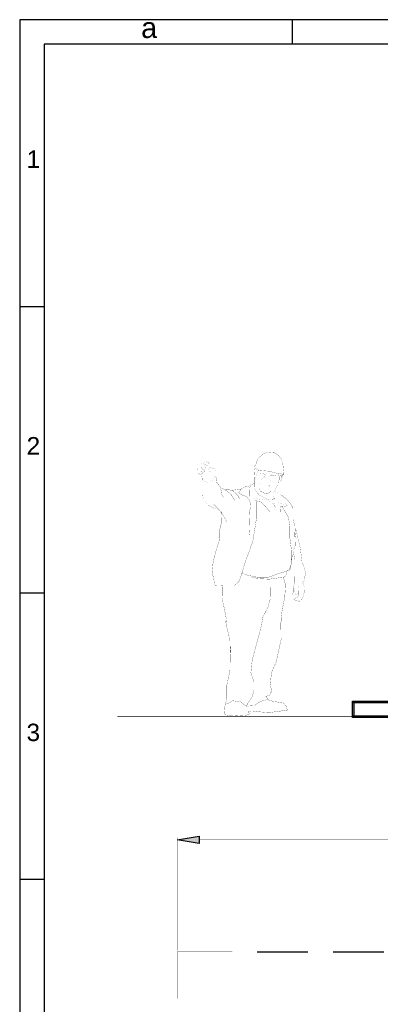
# Model space of a CAD drawing. Header units: millimetres. Extents: x 0 to 1151, y 0 to 297.
# Tile 84 of 93: x 631 to 684, y 151 to 297. Entities that reach past the tile are written whole.
import ezdxf

# ---------------------------------------------------------------- set-up
doc = ezdxf.new("R2010")
doc.units = ezdxf.units.MM
doc.header["$MEASUREMENT"] = 0
doc.linetypes.add('Dash1.99', pattern=[1.503, 1, -0.503])
doc.layers.get('0').update_dxf_attribs({"linetype": 'CONTINUOUS'})
doc.layers.add('_RDP_LINIA_POMOCNICZA', color=7, linetype='CONTINUOUS')
doc.layers.add('zas_Inferred_dashed_lines', color=7, linetype='CONTINUOUS')
doc.styles.add('Arial$001H0', font='arial.ttf')

msp = doc.modelspace()

# ---------------------------------------------------------------- hatches: boundary and pattern name
for points in [[(956.92, 196.05), (956.71, 195.84), (680.59, 195.84), (680.38, 196.05)], [(680.38, 196.05), (680.59, 195.84), (680.59, 193.92), (680.38, 193.67)], [(680.38, 193.67), (680.59, 193.92), (956.71, 193.92), (956.92, 193.67)], [(657.65, 176.08), (657.65, 174.99), (654.38, 175.54)]]:
    msp.add_hatch(color=0).paths.add_polyline_path(points)

# ---------------------------------------------------------------- linework, layer by layer
at = {"color": 7, "linetype": 'Continuous', "lineweight": 25, "true_color": 0x000007}
for p, q in [((631.07, 297.01), (631.07, 0)), ((841.12, 297.01), (631.07, 297.01)), ((671.41, 297.01), (671.41, 293.37)), ((631.07, 254.55), (634.71, 254.55)), ((631.07, 212.13), (634.71, 212.13)), ((631.07, 169.71), (634.71, 169.71))]:
    msp.add_line(p, q, dxfattribs=at)
at = {"color": 7, "linetype": 'Continuous', "lineweight": 18, "true_color": 0x000007}
for p, q in [((634.71, 293.37), (634.71, 3.64)), ((844.72, 293.37), (634.71, 293.37))]:
    msp.add_line(p, q, dxfattribs=at)
at = {"color": 7, "linetype": 'Continuous', "lineweight": -2, "true_color": 0x000007}
msp.add_lwpolyline([(634.71, 3.64), (1147.54, 3.64), (1147.54, 293.37), (634.71, 293.37)], close=True, dxfattribs=at)
at = {"color": 0}
for points in [[(665.77, 230.38, 0.0268, 0.0268, 0), (665.98, 230.55, 0.0268, 0.0268, 0), (666.52, 230.26, 0.0268, 0.0268, 0), (668.07, 230.13, 0.0268, 0.0268, 0), (668.95, 229.88, 0.0268, 0.0268, 0), (669.66, 229.76, 0.0268, 0.0268, 0), (670.21, 229.67, 0.0268, 0.0268, 0), (670.17, 230.13, 0.0268, 0.0268, 0), (670.12, 230.55, 0.0268, 0.0268, 0), (670.04, 231.3, 0.0268, 0.0268, 0), (669.83, 231.93, 0.0268, 0.0268, 0), (669.29, 232.6, 0.0268, 0.0268, 0), (668.7, 232.9, 0.0268, 0.0268, 0), (667.95, 232.98, 0.0268, 0.0268, 0), (667.19, 232.73, 0.0268, 0.0268, 0), (666.44, 232.1, 0.0268, 0.0268, 0), (666.23, 231.64, 0.0268, 0.0268, 0), (666.06, 231.14, 0.0268, 0.0268, 0), (665.77, 230.72, 0.0268, 0.0268, 0), (665.77, 230.3, 0.0268, 0.0268, 0)], [(660.49, 224.48, 0.00837, 0.00837, 0), (660.03, 224.56, 0.00837, 0.00837, 0), (659.11, 225.02, 0.00837, 0.00837, 0), (658.61, 225.61, 0.00837, 0.00837, 0), (658.15, 226.45, 0.00837, 0.00837, 0), (658.11, 227.33, 0.00837, 0.00837, 0), (658.11, 228.33, 0.00837, 0.00837, 0), (658.15, 228.88, 0.00837, 0.00837, 0), (658.15, 229.13, 0.00837, 0.00837, 0), (657.94, 229.5, 0.00837, 0.00837, 0), (657.69, 229.71, 0.00837, 0.00837, 0), (657.35, 229.92, 0.00837, 0.00837, 0), (657.27, 230.09, 0.00837, 0.00837, 0), (657.27, 230.26, 0.00837, 0.00837, 0), (657.35, 230.38, 0.00837, 0.00837, 0), (657.48, 230.51, 0.00837, 0.00837, 0), (657.48, 230.72, 0.00837, 0.00837, 0), (657.56, 230.8, 0.00837, 0.00837, 0), (657.65, 231.01, 0.00837, 0.00837, 0), (657.73, 231.01, 0.00837, 0.00837, 0), (657.86, 231.18, 0.00837, 0.00837, 0), (658.11, 231.26, 0.00837, 0.00837, 0), (658.23, 231.22, 0.00837, 0.00837, 0), (658.32, 231.26, 0.00837, 0.00837, 0), (658.4, 231.43, 0.00837, 0.00837, 0), (658.48, 231.56, 0.00837, 0.00837, 0), (658.69, 231.56, 0.00837, 0.00837, 0), (658.94, 231.47, 0.00837, 0.00837, 0), (659.24, 231.18, 0.00837, 0.00837, 0), (659.49, 230.8, 0.00837, 0.00837, 0), (659.87, 230.68, 0.00837, 0.00837, 0), (659.91, 230.51, 0.00837, 0.00837, 0), (660.03, 230.34, 0.00837, 0.00837, 0), (660.12, 230.13, 0.00837, 0.00837, 0), (660.03, 229.92, 0.00837, 0.00837, 0), (660.03, 229.55, 0.00837, 0.00837, 0), (659.99, 229.38, 0.00837, 0.00837, 0), (659.74, 228.96, 0.00837, 0.00837, 0), (659.49, 228.63, 0.00837, 0.00837, 0), (659.11, 228.46, 0.00837, 0.00837, 0), (658.78, 228.54, 0.00837, 0.00837, 0), (658.53, 228.63, 0.00837, 0.00837, 0), (658.32, 228.79, 0.00837, 0.00837, 0), (658.11, 229, 0.00837, 0.00837, 0)], [(657.56, 229.76, 0.0132, 0.0132, 0), (657.98, 229.67, 0.0132, 0.0132, 0), (658.15, 229.84, 0.0132, 0.0132, 0), (658.19, 229.97, 0.0132, 0.0132, 0), (658.4, 230.01, 0.0132, 0.0132, 0), (658.4, 230.17, 0.0132, 0.0132, 0), (658.32, 230.34, 0.0132, 0.0132, 0), (658.57, 230.43, 0.0132, 0.0132, 0), (658.61, 230.72, 0.0132, 0.0132, 0), (658.48, 230.89, 0.0132, 0.0132, 0)], [(658.27, 230.34, 0.0209, 0.0209, 0), (658.11, 230.55, 0.0209, 0.0209, 0), (657.94, 230.68, 0.0209, 0.0209, 0)], [(658.36, 231.22, 0.0209, 0.0209, 0), (658.57, 231.1, 0.0209, 0.0209, 0), (658.78, 230.97, 0.0209, 0.0209, 0), (658.94, 231.1, 0.0209, 0.0209, 0)], [(659.78, 230.51, 0.0151, 0.0151, 0), (659.53, 230.64, 0.0151, 0.0151, 0), (659.28, 230.72, 0.0151, 0.0151, 0), (659.15, 230.64, 0.0151, 0.0151, 0), (659.07, 230.34, 0.0151, 0.0151, 0), (659.28, 230.09, 0.0151, 0.0151, 0), (659.49, 230.01, 0.0151, 0.0151, 0)], [(658.11, 229.97, 0.0296, 0.0296, 0), (657.9, 230.22, 0.0296, 0.0296, 0)], [(659.95, 229.38, 0.0296, 0.0296, 0), (660.2, 229.21, 0.0296, 0.0296, 0), (660.28, 228.83, 0.0296, 0.0296, 0), (660.2, 228.33, 0.0296, 0.0296, 0), (660.2, 227.79, 0.0296, 0.0296, 0)], [(665.81, 230.38, 0.0296, 0.0296, 0), (665.85, 229.84, 0.0296, 0.0296, 0), (665.89, 229.21, 0.0296, 0.0296, 0), (665.89, 228.71, 0.0296, 0.0296, 0), (665.89, 228.16, 0.0296, 0.0296, 0), (665.89, 227.79, 0.0296, 0.0296, 0)], [(666.44, 230.26, 0.0132, 0.0132, 0), (666.23, 229.88, 0.0132, 0.0132, 0), (666.15, 229.46, 0.0132, 0.0132, 0), (665.98, 229.17, 0.0132, 0.0132, 0), (665.94, 229.04, 0.0132, 0.0132, 0)], [(667.4, 229.67, 0.0225, 0.0225, 0), (667.19, 229.76, 0.0225, 0.0225, 0), (666.94, 229.88, 0.0225, 0.0225, 0), (666.69, 229.84, 0.0225, 0.0225, 0)], [(667.65, 229.84, 0.0225, 0.0225, 0), (667.4, 229.42, 0.0225, 0.0225, 0), (667.32, 229.21, 0.0225, 0.0225, 0), (666.82, 228.88, 0.0225, 0.0225, 0)], [(667.32, 229.71, 0.00592, 0.00592, 0), (667.19, 229.67, 0.00592, 0.00592, 0), (667.07, 229.67, 0.00592, 0.00592, 0), (667.03, 229.71, 0.00592, 0.00592, 0), (667.03, 229.8, 0.00592, 0.00592, 0)], [(668.11, 229.46, 0.0296, 0.0296, 0), (668.41, 229.59, 0.0296, 0.0296, 0), (668.74, 229.5, 0.0296, 0.0296, 0), (669.04, 229.42, 0.0296, 0.0296, 0)], [(668.66, 229.5, 0.00936, 0.00936, 0), (668.62, 229.42, 0.00936, 0.00936, 0), (668.49, 229.42, 0.00936, 0.00936, 0), (668.41, 229.46, 0.00936, 0.00936, 0), (668.32, 229.5, 0.00936, 0.00936, 0)], [(670.12, 229.71, 0.0173, 0.0173, 0), (670.08, 229.55, 0.0173, 0.0173, 0), (669.91, 229.63, 0.0173, 0.0173, 0), (670.04, 229.42, 0.0173, 0.0173, 0), (669.83, 229.63, 0.0173, 0.0173, 0), (669.96, 229.17, 0.0173, 0.0173, 0), (669.66, 229.55, 0.0173, 0.0173, 0), (669.87, 229.04, 0.0173, 0.0173, 0), (669.79, 228.75, 0.0173, 0.0173, 0), (669.58, 228.46, 0.0173, 0.0173, 0), (669.29, 228.16, 0.0173, 0.0173, 0), (669.08, 227.62, 0.0173, 0.0173, 0), (668.87, 227.29, 0.0173, 0.0173, 0), (668.7, 226.91, 0.0173, 0.0173, 0), (668.7, 226.45, 0.0173, 0.0173, 0), (668.83, 226.07, 0.0173, 0.0173, 0), (668.95, 225.78, 0.0173, 0.0173, 0)], [(669.37, 229.88, 0.0296, 0.0296, 0), (669.5, 229.34, 0.0296, 0.0296, 0), (669.5, 228.88, 0.0296, 0.0296, 0), (669.37, 228.29, 0.0296, 0.0296, 0)], [(660.28, 228.46, 0.0296, 0.0296, 0), (660.49, 228.16, 0.0296, 0.0296, 0), (660.79, 227.79, 0.0296, 0.0296, 0), (660.91, 227.24, 0.0296, 0.0296, 0), (661.04, 226.57, 0.0296, 0.0296, 0), (661.25, 226.28, 0.0296, 0.0296, 0)], [(660.87, 227.66, 0.0296, 0.0296, 0), (661.29, 227.49, 0.0296, 0.0296, 0), (661.75, 227.2, 0.0296, 0.0296, 0), (662.29, 226.82, 0.0296, 0.0296, 0), (662.67, 226.24, 0.0296, 0.0296, 0), (662.96, 225.82, 0.0296, 0.0296, 0)], [(663.84, 227.49, 0.0296, 0.0296, 0), (662.38, 227.29, 0.0296, 0.0296, 0)], [(665.18, 227.96, 0.0296, 0.0296, 0), (664.6, 227.87, 0.0296, 0.0296, 0), (663.97, 227.58, 0.0296, 0.0296, 0), (663.68, 227.2, 0.0296, 0.0296, 0), (663.51, 226.95, 0.0296, 0.0296, 0), (663.97, 226.62, 0.0296, 0.0296, 0), (664.64, 226.41, 0.0296, 0.0296, 0), (665.06, 225.9, 0.0296, 0.0296, 0), (665.31, 225.32, 0.0296, 0.0296, 0), (665.27, 224.73, 0.0296, 0.0296, 0), (665.06, 224.1, 0.0296, 0.0296, 0), (665.1, 223.06, 0.0296, 0.0296, 0), (665.14, 221.59, 0.0296, 0.0296, 0), (665.06, 220.71, 0.0296, 0.0296, 0)], [(665.89, 228.37, 0.0296, 0.0296, 0), (665.31, 228.12, 0.0296, 0.0296, 0), (665.14, 227.62, 0.0296, 0.0296, 0), (665.1, 227.03, 0.0296, 0.0296, 0)], [(668.78, 226.16, 0.0173, 0.0173, 0), (668.57, 225.95, 0.0173, 0.0173, 0), (668.16, 225.9, 0.0173, 0.0173, 0), (667.7, 225.99, 0.0173, 0.0173, 0), (667.4, 226.11, 0.0173, 0.0173, 0), (667.03, 226.36, 0.0173, 0.0173, 0), (666.52, 226.66, 0.0173, 0.0173, 0), (666.23, 226.95, 0.0173, 0.0173, 0), (666.02, 227.29, 0.0173, 0.0173, 0), (665.94, 227.49, 0.0173, 0.0173, 0), (665.89, 227.66, 0.0173, 0.0173, 0), (665.77, 227.79, 0.0173, 0.0173, 0)], [(668.28, 227.2, 0.0296, 0.0296, 0), (668.03, 226.95, 0.0296, 0.0296, 0), (667.7, 226.82, 0.0296, 0.0296, 0), (667.32, 226.87, 0.0296, 0.0296, 0), (666.73, 227.2, 0.0296, 0.0296, 0), (666.52, 227.62, 0.0296, 0.0296, 0)], [(666.82, 228.46, 0.0126, 0.0126, 0), (666.73, 228.25, 0.0126, 0.0126, 0), (666.73, 228.12, 0.0126, 0.0126, 0)], [(666.94, 228.33, 0.00419, 0.00419, 0), (667.19, 228.08, 0.00419, 0.00419, 0), (667.65, 228, 0.00419, 0.00419, 0), (668.11, 227.96, 0.00419, 0.00419, 0), (668.16, 227.96, 0.00419, 0.00419, 0), (667.49, 228.12, 0.00419, 0.00419, 0), (667.11, 228.25, 0.00419, 0.00419, 0), (666.98, 228.29, 0.00419, 0.00419, 0)], [(667.4, 228.83, 0.00419, 0.00419, 0), (667.32, 228.88, 0.00419, 0.00419, 0), (667.32, 228.83, 0.00419, 0.00419, 0)], [(667.9, 228.75, 0.0118, 0.0118, 0), (667.82, 228.83, 0.0118, 0.0118, 0), (667.7, 228.79, 0.0118, 0.0118, 0)], [(668.11, 228.92, 0.00419, 0.00419, 0), (668.11, 228.88, 0.00419, 0.00419, 0), (668.37, 228.58, 0.00419, 0.00419, 0)], [(668.16, 228.12, 0.0132, 0.0132, 0), (668.16, 227.91, 0.0132, 0.0132, 0), (668.11, 227.79, 0.0132, 0.0132, 0)], [(661.54, 227.41, 0.0296, 0.0296, 0), (662.08, 227.41, 0.0296, 0.0296, 0), (662.59, 227.24, 0.0296, 0.0296, 0), (663.05, 226.87, 0.0296, 0.0296, 0), (663.42, 226.49, 0.0296, 0.0296, 0), (663.63, 226.07, 0.0296, 0.0296, 0)], [(665.06, 227.03, 0.00837, 0.00837, 0), (665.06, 226.53, 0.00837, 0.00837, 0), (665.48, 226.16, 0.00837, 0.00837, 0), (666.15, 226.03, 0.00837, 0.00837, 0), (667.03, 225.95, 0.00837, 0.00837, 0), (667.74, 225.82, 0.00837, 0.00837, 0), (668.32, 225.57, 0.00837, 0.00837, 0), (668.7, 225.23, 0.00837, 0.00837, 0), (668.95, 224.73, 0.00837, 0.00837, 0), (668.78, 225.28, 0.00837, 0.00837, 0), (668.91, 225.57, 0.00837, 0.00837, 0), (669.29, 225.57, 0.00837, 0.00837, 0), (669.71, 225.4, 0.00837, 0.00837, 0), (670.08, 225.28, 0.00837, 0.00837, 0), (670.42, 225.15, 0.00837, 0.00837, 0), (670.67, 225.11, 0.00837, 0.00837, 0), (670.37, 225.61, 0.00837, 0.00837, 0), (670.25, 226.11, 0.00837, 0.00837, 0), (669.96, 226.45, 0.00837, 0.00837, 0), (669.58, 226.74, 0.00837, 0.00837, 0), (669.2, 226.99, 0.00837, 0.00837, 0), (668.91, 227.2, 0.00837, 0.00837, 0), (668.83, 227.2, 0.00837, 0.00837, 0)], [(669.83, 226.62, 0.0296, 0.0296, 0), (670.63, 225.99, 0.0296, 0.0296, 0), (671.25, 225.23, 0.0296, 0.0296, 0), (671.55, 224.65, 0.0296, 0.0296, 0), (671.55, 223.64, 0.0296, 0.0296, 0), (671.55, 223.01, 0.0296, 0.0296, 0), (671.84, 222.01, 0.0296, 0.0296, 0), (671.92, 220.8, 0.0296, 0.0296, 0), (672.01, 220.21, 0.0296, 0.0296, 0)], [(666.15, 225.69, 0.0296, 0.0296, 0), (666.15, 223.18, 0.0296, 0.0296, 0), (665.6, 219.75, 0.0296, 0.0296, 0), (664.56, 216.9, 0.0296, 0.0296, 0), (664.18, 215.69, 0.0296, 0.0296, 0), (663.97, 214.93, 0.0296, 0.0296, 0), (663.72, 214.22, 0.0296, 0.0296, 0), (663.55, 213.8, 0.0296, 0.0296, 0), (662.84, 213.18, 0.0296, 0.0296, 0), (661.71, 213.18, 0.0296, 0.0296, 0), (661.29, 213.18, 0.0296, 0.0296, 0), (660.75, 213.13, 0.0296, 0.0296, 0), (660.33, 213.13, 0.0296, 0.0296, 0), (660.03, 213.18, 0.0296, 0.0296, 0), (659.78, 214.31, 0.0296, 0.0296, 0), (659.57, 215.19, 0.0296, 0.0296, 0), (659.7, 216.44, 0.0296, 0.0296, 0), (659.91, 217.45, 0.0296, 0.0296, 0), (660.28, 218.79, 0.0296, 0.0296, 0), (660.62, 219.83, 0.0296, 0.0296, 0), (660.58, 220.38, 0.0296, 0.0296, 0)], [(661.71, 222.64, 0.0296, 0.0296, 0), (661.5, 223.1, 0.0296, 0.0296, 0), (661.08, 223.81, 0.0296, 0.0296, 0), (660.66, 224.35, 0.0296, 0.0296, 0), (659.78, 225.23, 0.0296, 0.0296, 0)], [(665.98, 225.86, 0.0296, 0.0296, 0), (666.36, 225.69, 0.0296, 0.0296, 0), (666.77, 225.61, 0.0296, 0.0296, 0), (667.19, 225.23, 0.0296, 0.0296, 0), (667.74, 224.61, 0.0296, 0.0296, 0), (668.16, 224.1, 0.0296, 0.0296, 0)], [(670.71, 225.11, 0.0251, 0.0251, 0), (670.33, 224.86, 0.0251, 0.0251, 0), (670, 224.9, 0.0251, 0.0251, 0), (669.75, 224.9, 0.0251, 0.0251, 0), (669.71, 224.48, 0.0251, 0.0251, 0), (669.71, 224.1, 0.0251, 0.0251, 0)], [(669.91, 224.94, 0.0296, 0.0296, 0), (670.88, 223.31, 0.0296, 0.0296, 0), (671.09, 221.93, 0.0296, 0.0296, 0), (671.09, 220.21, 0.0296, 0.0296, 0), (671.34, 218.28, 0.0296, 0.0296, 0), (671.34, 216.61, 0.0296, 0.0296, 0), (671.09, 215.48, 0.0296, 0.0296, 0)], [(660.62, 220.21, 0.0296, 0.0296, 0), (660.62, 221.17, 0.0296, 0.0296, 0), (660.79, 221.84, 0.0296, 0.0296, 0), (661, 222.68, 0.0296, 0.0296, 0), (661.04, 223.56, 0.0296, 0.0296, 0), (661, 224.15, 0.0296, 0.0296, 0)], [(671.8, 221.55, 0.0244, 0.0244, 0), (671.88, 219.12, 0.0244, 0.0244, 0), (671.59, 218.41, 0.0244, 0.0244, 0), (671.8, 216.99, 0.0244, 0.0244, 0), (671.8, 215.02, 0.0244, 0.0244, 0), (671.84, 213.68, 0.0244, 0.0244, 0), (671.59, 212.84, 0.0244, 0.0244, 0), (671.59, 212.17, 0.0244, 0.0244, 0), (671.38, 211.79, 0.0244, 0.0244, 0), (670.42, 211.79, 0.0244, 0.0244, 0), (670.21, 211.92, 0.0244, 0.0244, 0)], [(672.01, 221.38, 0.0225, 0.0225, 0), (672.64, 218.7, 0.0225, 0.0225, 0), (672.89, 216.73, 0.0225, 0.0225, 0), (673.26, 215.69, 0.0225, 0.0225, 0), (673.43, 214.98, 0.0225, 0.0225, 0), (673.26, 214.39, 0.0225, 0.0225, 0), (673.22, 213.93, 0.0225, 0.0225, 0), (673.01, 213.59, 0.0225, 0.0225, 0), (673.22, 212.97, 0.0225, 0.0225, 0), (673.26, 212.34, 0.0225, 0.0225, 0), (673.05, 211.58, 0.0225, 0.0225, 0), (672.89, 211.21, 0.0225, 0.0225, 0), (672.51, 210.87, 0.0225, 0.0225, 0), (671.97, 210.96, 0.0225, 0.0225, 0), (671.67, 211.17, 0.0225, 0.0225, 0), (672.09, 211.42, 0.0225, 0.0225, 0), (672.3, 211.58, 0.0225, 0.0225, 0), (672.38, 211.79, 0.0225, 0.0225, 0), (672.38, 212.17, 0.0225, 0.0225, 0), (672.38, 212.46, 0.0225, 0.0225, 0)], [(671.46, 217.78, 0.0296, 0.0296, 0), (671.3, 216.4, 0.0296, 0.0296, 0), (670.96, 215.44, 0.0296, 0.0296, 0), (669.29, 214.93, 0.0296, 0.0296, 0), (667.9, 214.43, 0.0296, 0.0296, 0), (666.27, 214.43, 0.0296, 0.0296, 0), (664.85, 214.72, 0.0296, 0.0296, 0), (663.97, 215.02, 0.0296, 0.0296, 0)], [(670.71, 215.48, 0.0296, 0.0296, 0), (670.5, 214.64, 0.0296, 0.0296, 0), (670.12, 214.43, 0.0296, 0.0296, 0), (669.2, 214.31, 0.0296, 0.0296, 0), (668.03, 214.14, 0.0296, 0.0296, 0), (666.4, 214.22, 0.0296, 0.0296, 0), (665.35, 214.47, 0.0296, 0.0296, 0)], [(670.12, 214.43, 0.0296, 0.0296, 0), (670.46, 213.3, 0.0296, 0.0296, 0), (670.33, 211.42, 0.0296, 0.0296, 0), (669.96, 209.62, 0.0296, 0.0296, 0), (669.79, 208.28, 0.0296, 0.0296, 0), (669.83, 207.61, 0.0296, 0.0296, 0)], [(661.08, 213.22, 0.0296, 0.0296, 0), (661.04, 211.33, 0.0296, 0.0296, 0), (661.37, 209.83, 0.0296, 0.0296, 0), (661.67, 208.28, 0.0296, 0.0296, 0), (661.71, 207.73, 0.0296, 0.0296, 0)], [(668.24, 213.09, 0.0296, 0.0296, 0), (668.2, 211.25, 0.0296, 0.0296, 0), (667.82, 209.95, 0.0296, 0.0296, 0), (667.57, 209.45, 0.0296, 0.0296, 0), (667.11, 208.57, 0.0296, 0.0296, 0), (666.73, 206.64, 0.0296, 0.0296, 0), (666.15, 204.55, 0.0296, 0.0296, 0), (665.52, 202.25, 0.0296, 0.0296, 0), (665.31, 200.28, 0.0296, 0.0296, 0), (665.77, 198.98, 0.0296, 0.0296, 0), (665.77, 197.68, 0.0296, 0.0296, 0), (665.52, 196.76, 0.0296, 0.0296, 0), (664.89, 195.8, 0.0296, 0.0296, 0), (664.64, 195.3, 0.0296, 0.0296, 0), (663.8, 195.97, 0.0296, 0.0296, 0), (662.59, 196.14, 0.0296, 0.0296, 0), (661.92, 195.72, 0.0296, 0.0296, 0), (661.46, 195.59, 0.0296, 0.0296, 0)], [(672.51, 213.22, 0.00837, 0.00837, 0), (672.3, 212.84, 0.00837, 0.00837, 0), (672.3, 212.17, 0.00837, 0.00837, 0), (672.01, 211.79, 0.00837, 0.00837, 0), (671.88, 212, 0.00837, 0.00837, 0), (671.8, 212.42, 0.00837, 0.00837, 0), (671.71, 212.84, 0.00837, 0.00837, 0), (671.71, 212.92, 0.00837, 0.00837, 0)], [(669.75, 207.73, 0.0296, 0.0296, 0), (669.79, 205.18, 0.0296, 0.0296, 0), (669.45, 203.67, 0.0296, 0.0296, 0), (669.08, 201.91, 0.0296, 0.0296, 0), (668.37, 200.32, 0.0296, 0.0296, 0), (668.2, 198.65, 0.0296, 0.0296, 0), (668.37, 197.52, 0.0296, 0.0296, 0), (668.07, 196.97, 0.0296, 0.0296, 0), (667.53, 196.76, 0.0296, 0.0296, 0), (667.99, 196.22, 0.0296, 0.0296, 0), (668.74, 196.01, 0.0296, 0.0296, 0), (670.08, 195.84, 0.0296, 0.0296, 0), (670.58, 195.3, 0.0296, 0.0296, 0), (670.71, 194.75, 0.0296, 0.0296, 0), (669.24, 194.54, 0.0296, 0.0296, 0), (667.99, 194.38, 0.0296, 0.0296, 0), (666.48, 194.5, 0.0296, 0.0296, 0), (665.43, 194.63, 0.0296, 0.0296, 0), (664.89, 194.54, 0.0296, 0.0296, 0), (665.14, 194.13, 0.0296, 0.0296, 0), (664.64, 194, 0.0296, 0.0296, 0), (662.75, 193.87, 0.0296, 0.0296, 0), (661.33, 194.08, 0.0296, 0.0296, 0), (661.42, 195.17, 0.0296, 0.0296, 0), (661.75, 196.47, 0.0296, 0.0296, 0), (661.75, 198.44, 0.0296, 0.0296, 0), (662.21, 200.57, 0.0296, 0.0296, 0), (662.25, 202.92, 0.0296, 0.0296, 0), (662.38, 204.51, 0.0296, 0.0296, 0)], [(662.25, 203.21, 0.0296, 0.0296, 0), (662.21, 205.1, 0.0296, 0.0296, 0), (661.88, 206.52, 0.0296, 0.0296, 0), (661.54, 207.98, 0.0296, 0.0296, 0)], [(667.99, 196.39, 0.0296, 0.0296, 0), (666.65, 196.01, 0.0296, 0.0296, 0), (665.85, 195.42, 0.0296, 0.0296, 0), (664.85, 195.34, 0.0296, 0.0296, 0)], [(680.47, 193.79, 0.0887, 0.0887, 0), (645.55, 193.79, 0.0887, 0.0887, 0)], [(654.38, 159.17, 0.0296, 0.0296, 0), (654.38, 175.87, 0.0296, 0.0296, 0)], [(993.81, 175.54, 0.0296, 0.0296, 0), (657.65, 175.54, 0.0296, 0.0296, 0)]]:
    msp.add_lwpolyline(points, format="xyseb", dxfattribs=at)
at = {"color": 7}
for points in [[(956.92, 196.05), (956.71, 195.84), (680.59, 195.84), (680.38, 196.05), (956.92, 196.05)], [(680.38, 196.05), (680.59, 195.84), (680.59, 193.92), (680.38, 193.67), (680.38, 196.05)], [(680.38, 193.67), (680.59, 193.92), (956.71, 193.92), (956.92, 193.67), (680.38, 193.67)], [(657.65, 176.08), (657.65, 174.99), (654.38, 175.54), (657.65, 176.08)]]:
    msp.add_lwpolyline(points, dxfattribs=at)
at = {"layer": '_RDP_LINIA_POMOCNICZA', "color": 0}
msp.add_lwpolyline([(654.38, 152.01, 0.0296, 0.0296, 0), (654.38, 158.96, 0.0296, 0.0296, 0), (662.55, 158.96, 0.0296, 0.0296, 0)], format="xyseb", dxfattribs=at)
at = {"layer": 'zas_Inferred_dashed_lines', "color": 0, "linetype": 'Dash1.99', "ltscale": 7.49772}
msp.add_line((666.23, 158.96), (985.19, 158.96), dxfattribs=at)

# ---------------------------------------------------------------- texts
at = {"color": 7, "true_color": 0x000007, "style": 'Arial$001H0'}
for s, height, p in [('a', 3.05, (649.06, 294.3)), ('1', 2.61, (632.08, 275.04)), ('2', 2.61, (632.08, 232.58)), ('3', 2.58, (632.08, 190.16))]:
    msp.add_text(s, height=height, dxfattribs=at).set_placement(p)

doc.saveas('drawing.dxf')
